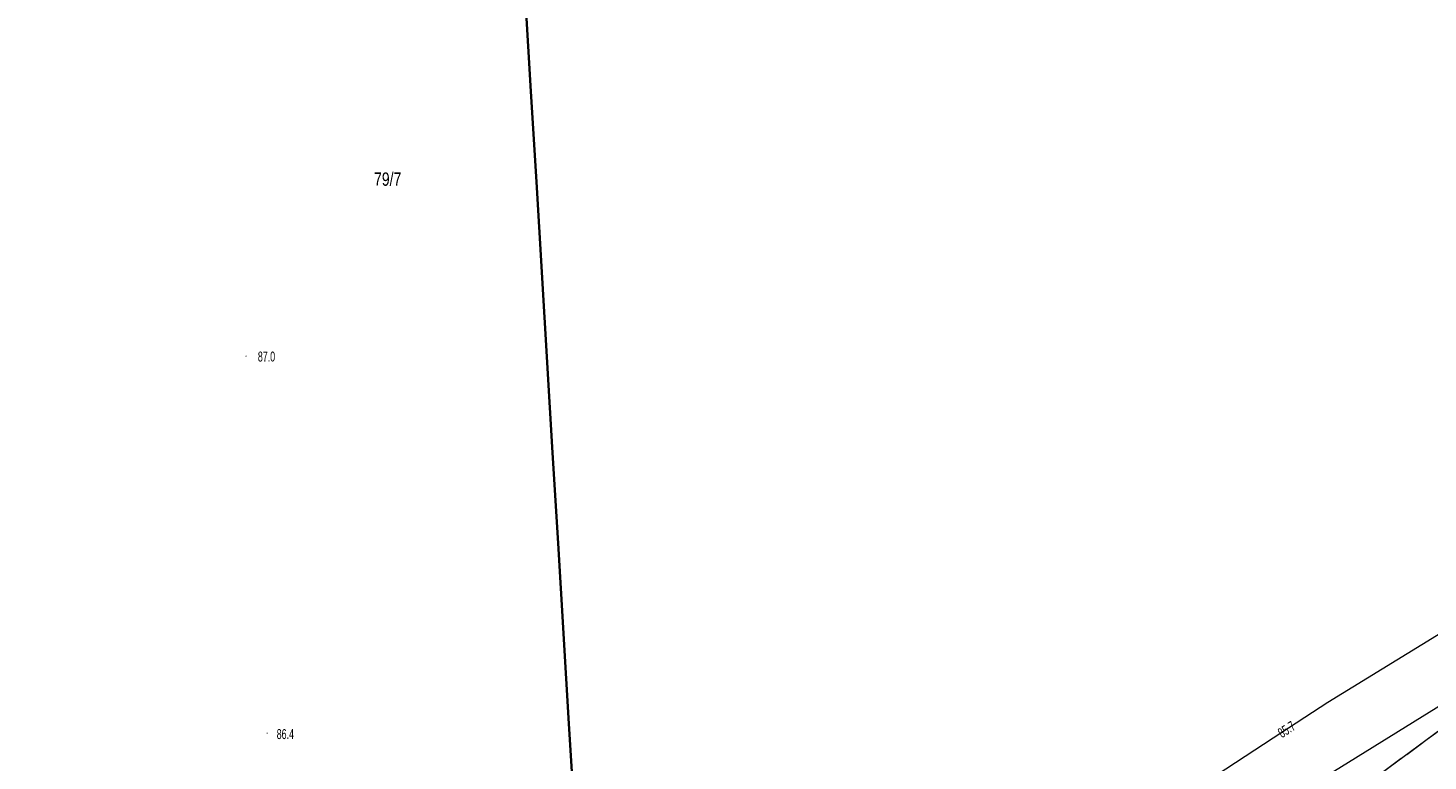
# Model space of a CAD drawing. Header units: metres. Extents: x 6524698 to 6533081, y 5883213 to 5896811.
# Tile 42 of 131: x 6528830 to 6528935, y 5888610 to 5888665. Entities that reach past the tile are written whole.
import ezdxf
from ezdxf.enums import TextEntityAlignment as Align

# ---------------------------------------------------------------- set-up
doc = ezdxf.new("R2010")
doc.units = ezdxf.units.M
for name, pattern in [('mapa zasadnicza$0$219-500', [0]), ('mapa zasadnicza$0$egkk-500', [2, 1.5, -0.5]), ('mapa zasadnicza$0$egug-500', [1, 0.5, -0.5])]:
    doc.linetypes.add(name, pattern=pattern)
for name, color, linetype in [('mapa zasadnicza$0$000 Inne (niezydentyfikowane)', 7, 'Continuous'), ('mapa zasadnicza$0$211-numer działki ewidencyjnej', 7, 'Continuous'), ('mapa zasadnicza$0$217-kontur klasyfikacyjny', 7, 'Continuous'), ('mapa zasadnicza$0$218-kontur użytku gruntowego', 7, 'Continuous'), ('mapa zasadnicza$0$219-działka ewidencyjna', 7, 'Continuous'), ('mapa zasadnicza$0$pikieta naturalna', 7, 'Continuous'), ('mapa zasadnicza$0$pikieta naturalna-Atr2', 7, 'Continuous'), ('mapa zasadnicza$0$przewód telekomunikacyjny podziemny', 7, 'Continuous'), ('mapa zasadnicza$0$rzędna', 7, 'Continuous'), ('mapa zasadnicza$0$rzędna-Atr2', 7, 'Continuous')]:
    doc.layers.add(name, color=color, linetype=linetype)
doc.styles.add('mapa zasadnicza$0$STANDARD', font='Working1250', dxfattribs={"width": 0.75})

# ---------------------------------------------------------------- blocks, each defined once
blk = doc.blocks.new('mapa zasadnicza$0$PW01')
at = {"linetype": 'Continuous', "lineweight": 13}
h = blk.add_hatch(color=0, dxfattribs=at)
edge = h.paths.add_edge_path()
edge.add_arc((0, 0), 0.045, 0, 360)

msp = doc.modelspace()

# ---------------------------------------------------------------- linework, layer by layer
at = {"layer": 'mapa zasadnicza$0$000 Inne (niezydentyfikowane)', "color": 7, "linetype": 'Continuous', "lineweight": 35, "flags": 128}
msp.add_lwpolyline([(6528867.486, 5888667.506), (6528867.894, 5888660.701), (6528868.303, 5888653.895), (6528868.712, 5888647.089), (6528869.121, 5888640.283), (6528869.529, 5888633.478), (6528869.938, 5888626.672), (6528870.347, 5888619.866), (6528870.756, 5888613.06), (6528871.165, 5888606.255), (6528871.573, 5888599.449), (6528871.982, 5888592.643), (6528872.391, 5888585.837), (6528872.8, 5888579.031), (6528873.209, 5888572.226), (6528873.619, 5888565.387), (6528874.028, 5888558.423), (6528874.849, 5888553.436), (6528876.109, 5888545.979), (6528877.387, 5888538.416), (6528878.665, 5888530.854), (6528879.943, 5888523.291), (6528881.221, 5888515.728)], dxfattribs=at)
at = {"layer": 'mapa zasadnicza$0$217-kontur klasyfikacyjny', "color": 92, "linetype": 'mapa zasadnicza$0$egkk-500', "lineweight": 18, "flags": 128}
msp.add_lwpolyline([(6528927.41, 5888606.02), (6528943.18, 5888617.65)], dxfattribs=at)
at = {"layer": 'mapa zasadnicza$0$218-kontur użytku gruntowego', "color": 3, "linetype": 'mapa zasadnicza$0$egug-500', "lineweight": 18, "flags": 128}
msp.add_lwpolyline([(6528927.41, 5888606.02), (6528943.18, 5888617.65)], dxfattribs=at)
at = {"layer": 'mapa zasadnicza$0$219-działka ewidencyjna', "color": 7, "linetype": 'mapa zasadnicza$0$219-500', "lineweight": 18, "flags": 128}
msp.add_lwpolyline([(6528927.41, 5888606.02), (6528943.18, 5888617.65)], dxfattribs=at)
at = {"layer": 'mapa zasadnicza$0$przewód telekomunikacyjny podziemny', "color": 30, "linetype": 'Continuous', "lineweight": 18, "flags": 128}
for points in [[(6528674.57, 5888463), (6528682.36, 5888464.15), (6528692.35, 5888467.55), (6528705.53, 5888469.32), (6528716.07, 5888473.3), (6528729.69, 5888479.31), (6528747.32, 5888488.19), (6528752.87, 5888490.93), (6528756.62, 5888492.79), (6528776.47, 5888505.56), (6528788.45, 5888515.5), (6528810.04, 5888529.84), (6528813.8, 5888532.32), (6528825.27, 5888541.08), (6528841.31, 5888553.13), (6528851.68, 5888560.06), (6528873.9, 5888574.85), (6528879.62, 5888579.84), (6528897.6, 5888594.86), (6528923.8, 5888612), (6528927.92, 5888614.69), (6528939.09, 5888621.55)], [(6528942.88, 5888618.46), (6528927.68, 5888609.06), (6528914.13, 5888599.66), (6528896.22, 5888587.24), (6528882.13, 5888577.35), (6528868.69, 5888567.93), (6528853.22, 5888557.42), (6528838.61, 5888547.32), (6528825.98, 5888538.16), (6528813.12, 5888528.78), (6528801.91, 5888520.87), (6528796.03, 5888516.54), (6528787.7, 5888511.03), (6528774.77, 5888502.46)], [(6528942.88, 5888618.46), (6528927.68, 5888609.06), (6528914.13, 5888599.66), (6528896.22, 5888587.24), (6528882.13, 5888577.35), (6528868.69, 5888567.93), (6528853.22, 5888557.42), (6528838.61, 5888547.32), (6528825.98, 5888538.16), (6528813.12, 5888528.78), (6528801.91, 5888520.87), (6528796.03, 5888516.54), (6528787.7, 5888511.03), (6528774.77, 5888502.46)]]:
    msp.add_lwpolyline(points, dxfattribs=at)

# ---------------------------------------------------------------- block references
at = {"layer": 'mapa zasadnicza$0$pikieta naturalna', "color": 7, "linetype": 'Continuous', "lineweight": 13}
for p in [(6528846.44, 5888640.77), (6528848.03, 5888612.36)]:
    msp.add_blockref('mapa zasadnicza$0$PW01', p, dxfattribs=at)
at = {"layer": 'mapa zasadnicza$0$rzędna', "color": 30, "linetype": 'Continuous', "lineweight": 18, "rotation": 213.984}
msp.add_blockref('mapa zasadnicza$0$PW01', (6528923.8, 5888612), dxfattribs=at)

# ---------------------------------------------------------------- texts
at = {"layer": 'mapa zasadnicza$0$211-numer działki ewidencyjnej', "color": 7, "linetype": 'Continuous', "lineweight": 18, "style": 'mapa zasadnicza$0$STANDARD', "width": 0.79}
msp.add_text('79/7', height=1, dxfattribs=at).set_placement((6528856.08, 5888654.6), align=Align.TOP_LEFT)
at = {"layer": 'mapa zasadnicza$0$pikieta naturalna-Atr2', "color": 7, "style": 'mapa zasadnicza$0$STANDARD', "width": 0.667}
for s, p in [('87.0', (6528847.33, 5888640.36)), ('86.4', (6528848.75, 5888611.92))]:
    msp.add_text(s, height=0.75, dxfattribs=at).set_placement(p)
at = {"layer": 'mapa zasadnicza$0$rzędna-Atr2', "color": 30, "style": 'mapa zasadnicza$0$STANDARD', "width": 0.667}
msp.add_text('85.7', height=0.75, rotation=33.186, dxfattribs=at).set_placement((6528924.26, 5888612.29), align=Align.MIDDLE_LEFT)

doc.saveas('drawing.dxf')
